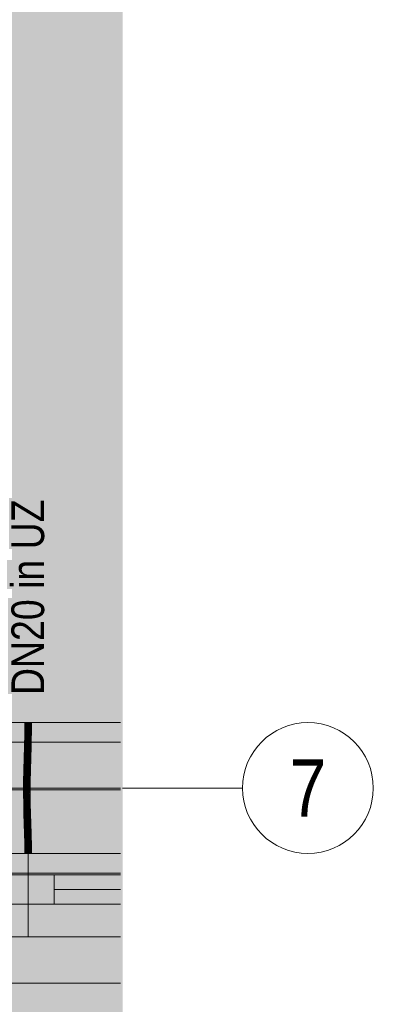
# Model space of a CAD drawing. Extents: x -620 to 300, y 62 to 1107.
# Tile 38 of 109: x 70 to 92, y 198 to 258. Entities that reach past the tile are written whole.
import ezdxf
from ezdxf.enums import TextEntityAlignment as Align
from ezdxf.lldxf.tags import DXFTag

# ---------------------------------------------------------------- set-up
doc = ezdxf.new("R2010")
doc.units = 0
doc.layers.get('0').update_dxf_attribs({"lineweight": 35})
for name, color, linetype, lineweight, true_color in [('30 -33 Aussenwände- 7 Fassade_ Elemente', 7, 'Continuous', 9, 0x00aacc), ('30 -35 Decken- 1 Konstruktion-Träger- Stahlbeton', 7, 'grob-A06G9G5Q8I', 13, 0x33aa00), ('E_Leerrohr 20', 7, 'Continuous', 13, 0xcc0099), ('E_Leerrohr 20-Shading', 7, 'Continuous', 13, 0xcc0099), ('iwb_Layout Achsbezeichung', 1, 'Continuous', 13, 0xff0000), ('iwb_Layout BA_Markierung', 7, 'Continuous', 9, 0xbadcdc)]:
    doc.layers.add(name, color=color, linetype=linetype, lineweight=lineweight, true_color=true_color)
doc.layers.add('70 -71 Achsen- 1 Gebäudeachsen', color=7, linetype='STRICHPUNKT2-A06G9G5P8I', lineweight=18)
doc.layers.add('Detailelementbeschriftung', color=7, linetype='Continuous', lineweight=9)
doc.layers.add('iwb_Schraffur_Unterzug', color=7, linetype='Continuous', lineweight=5, true_color=0xffffcc, plot=False)
doc.styles.get("Standard").update_dxf_attribs({"font": 'ARIALN.TTF'})
tags = doc.linetypes.add('grob-A06G9G5Q8I', pattern=[14, 3, -8, 3]).pattern_tags.tags
tags[8:9] = [DXFTag(74, 4), DXFTag(75, 0), DXFTag(340, '0'), DXFTag(46, 0.0), DXFTag(50, 0.0), DXFTag(44, 0.0), DXFTag(45, 0.0)]
tags[6:7] = [DXFTag(74, 4), DXFTag(75, 0), DXFTag(340, '0'), DXFTag(46, 0.0), DXFTag(50, 0.0), DXFTag(44, 0.0), DXFTag(45, 0.0)]
tags[4:5] = [DXFTag(74, 4), DXFTag(75, 0), DXFTag(340, '0'), DXFTag(46, 0.0), DXFTag(50, 0.0), DXFTag(44, 0.0), DXFTag(45, 0.0)]
tags = doc.linetypes.add('STRICHPUNKT2', pattern=[12.7, 6.35, -3.175, 0, -3.175]).pattern_tags.tags
tags[10:11] = [DXFTag(74, 4), DXFTag(75, 0), DXFTag(340, '0'), DXFTag(46, 0.0), DXFTag(50, 0.0), DXFTag(44, 0.0), DXFTag(45, 0.0)]
tags[8:9] = [DXFTag(74, 4), DXFTag(75, 0), DXFTag(340, '0'), DXFTag(46, 0.0), DXFTag(50, 0.0), DXFTag(44, 0.0), DXFTag(45, 0.0)]
tags[6:7] = [DXFTag(74, 4), DXFTag(75, 0), DXFTag(340, '0'), DXFTag(46, 0.0), DXFTag(50, 0.0), DXFTag(44, 0.0), DXFTag(45, 0.0)]
tags[4:5] = [DXFTag(74, 4), DXFTag(75, 0), DXFTag(340, '0'), DXFTag(46, 0.0), DXFTag(50, 0.0), DXFTag(44, 0.0), DXFTag(45, 0.0)]
tags = doc.linetypes.add('STRICHPUNKT2-A06G9G5P8I', pattern=[12.7, 6.35, -3.175, 0, -3.175]).pattern_tags.tags
tags[10:11] = [DXFTag(74, 4), DXFTag(75, 0), DXFTag(340, '0'), DXFTag(46, 0.0), DXFTag(50, 0.0), DXFTag(44, 0.0), DXFTag(45, 0.0)]
tags[8:9] = [DXFTag(74, 4), DXFTag(75, 0), DXFTag(340, '0'), DXFTag(46, 0.0), DXFTag(50, 0.0), DXFTag(44, 0.0), DXFTag(45, 0.0)]
tags[6:7] = [DXFTag(74, 4), DXFTag(75, 0), DXFTag(340, '0'), DXFTag(46, 0.0), DXFTag(50, 0.0), DXFTag(44, 0.0), DXFTag(45, 0.0)]
tags[4:5] = [DXFTag(74, 4), DXFTag(75, 0), DXFTag(340, '0'), DXFTag(46, 0.0), DXFTag(50, 0.0), DXFTag(44, 0.0), DXFTag(45, 0.0)]

# ---------------------------------------------------------------- blocks, each defined once
blk = doc.blocks.new('Shading-A06G9G4Z8I', base_point=(70.896, 211.305))
at = {"layer": 'E_Leerrohr 20-Shading', "color": 223, "true_color": 0xc67fb4}
for points in [[(70.679, 214.931), (70.621, 214.931), (70.673, 214.208), (70.614, 214.209)], [(70.976, 214.931), (70.962, 214.931), (70.968, 214.204), (70.956, 214.204)], [(70.976, 214.931), (70.968, 214.204), (70.997, 214.931), (70.986, 214.204)], [(70.997, 214.931), (70.986, 214.204), (71.007, 214.931), (70.995, 214.204)], [(70.995, 214.204), (71.01, 214.203), (71.007, 214.931), (71.021, 214.931)], [(71.01, 214.203), (71.014, 214.203), (71.021, 214.931)], [(70.673, 214.208), (70.614, 214.209), (70.656, 213.485), (70.599, 213.486)], [(70.658, 213.485), (70.673, 214.208), (70.656, 213.485)], [(70.968, 214.204), (70.956, 214.204), (70.948, 213.478), (70.94, 213.478)], [(70.964, 214.068), (70.948, 213.478), (70.949, 213.478)], [(70.986, 214.204), (70.949, 213.478), (70.964, 213.478)], [(70.986, 214.204), (70.968, 214.204), (70.949, 213.478), (70.964, 214.068)], [(70.986, 214.204), (70.964, 213.478), (70.995, 214.204), (70.972, 213.477)], [(70.972, 213.477), (70.984, 213.477), (70.995, 214.204), (71.01, 214.203)], [(70.984, 213.477), (70.999, 213.477), (71.01, 214.203), (71.014, 214.203)], [(70.656, 213.485), (70.599, 213.486), (70.633, 212.761), (70.579, 212.762)], [(70.633, 212.761), (70.637, 212.76), (70.656, 213.485), (70.658, 213.485)], [(70.637, 212.76), (70.638, 212.76), (70.658, 213.485)], [(70.948, 213.478), (70.94, 213.478), (70.923, 212.753), (70.921, 212.753)], [(70.949, 213.478), (70.948, 213.478), (70.926, 212.753), (70.923, 212.753)], [(70.964, 213.478), (70.949, 213.478), (70.937, 212.752), (70.926, 212.753)], [(70.964, 213.478), (70.937, 212.752), (70.972, 213.477), (70.944, 212.752)], [(70.944, 212.752), (70.95, 212.752), (70.972, 213.477), (70.984, 213.477)], [(70.95, 212.752), (70.979, 212.751), (70.984, 213.477), (70.999, 213.477)], [(70.56, 212.036), (70.625, 212.486), (70.579, 212.762), (70.633, 212.761)], [(70.633, 212.761), (70.625, 212.486), (70.637, 212.76), (70.631, 212.525)], [(70.631, 212.525), (70.632, 212.534), (70.637, 212.76), (70.638, 212.76)], [(70.923, 212.753), (70.921, 212.753), (70.914, 212.491)], [(70.917, 212.459), (70.918, 212.62), (70.914, 212.485)], [(70.918, 212.62), (70.914, 212.491), (70.914, 212.485)], [(70.937, 212.752), (70.926, 212.753), (70.924, 212.392), (70.917, 212.459)], [(70.917, 212.459), (70.926, 212.753), (70.918, 212.62), (70.923, 212.753)], [(70.937, 212.752), (70.924, 212.392), (70.944, 212.752), (70.928, 212.347)], [(70.928, 212.347), (70.931, 212.322), (70.944, 212.752), (70.95, 212.752)], [(70.931, 212.322), (70.96, 212.027), (70.95, 212.752), (70.979, 212.751)], [(70.61, 212.035), (70.56, 212.036), (70.587, 211.309), (70.547, 211.309)], [(70.61, 212.035), (70.616, 212.165), (70.56, 212.036), (70.625, 212.486)], [(70.605, 211.309), (70.619, 212.035), (70.587, 211.309), (70.61, 212.035)], [(70.619, 212.035), (70.632, 212.534), (70.61, 212.035)], [(70.625, 212.486), (70.616, 212.165), (70.631, 212.525), (70.629, 212.471)], [(70.629, 212.471), (70.632, 212.534), (70.631, 212.525)], [(70.891, 211.306), (70.911, 212.029), (70.888, 211.306), (70.904, 212.029)], [(70.904, 212.029), (70.902, 212.029), (70.888, 211.306)], [(70.891, 211.306), (70.916, 212.028), (70.911, 212.029)], [(70.891, 211.306), (70.895, 211.305), (70.916, 212.028), (70.905, 211.633)], [(70.896, 211.305), (70.947, 211.305), (70.918, 212.028), (70.96, 212.027)], [(70.896, 211.305), (70.918, 212.028), (70.905, 211.633)], [(70.914, 212.485), (70.914, 212.491), (70.902, 212.029)], [(70.904, 212.029), (70.917, 212.459), (70.902, 212.029), (70.914, 212.485)], [(70.924, 212.392), (70.917, 212.459), (70.911, 212.029), (70.904, 212.029)], [(70.905, 211.633), (70.918, 212.028), (70.916, 212.028)], [(70.924, 212.392), (70.911, 212.029), (70.928, 212.347), (70.916, 212.028)], [(70.916, 212.028), (70.918, 212.028), (70.928, 212.347), (70.931, 212.322)], [(70.918, 212.028), (70.96, 212.027), (70.931, 212.322)], [(70.895, 211.305), (70.896, 211.305), (70.905, 211.633)], [(70.581, 210.582), (70.584, 210.948), (70.544, 210.582), (70.545, 210.949)], [(70.584, 210.948), (70.587, 211.309), (70.545, 210.949), (70.547, 211.309)], [(70.602, 210.582), (70.605, 211.309), (70.581, 210.582), (70.587, 211.309)], [(70.891, 211.306), (70.888, 211.306), (70.886, 210.78)], [(70.89, 211.159), (70.886, 210.78), (70.887, 210.863)], [(70.888, 210.642), (70.887, 210.863), (70.886, 210.751)], [(70.887, 210.863), (70.886, 210.78), (70.886, 210.751)], [(70.888, 210.943), (70.887, 210.863), (70.889, 210.943)], [(70.888, 210.642), (70.891, 210.943), (70.887, 210.863), (70.889, 210.943)], [(70.895, 211.305), (70.891, 211.306), (70.888, 210.943), (70.89, 211.159)], [(70.895, 211.305), (70.888, 210.943), (70.889, 210.943)], [(70.892, 210.943), (70.888, 210.642), (70.892, 210.943), (70.889, 210.583)], [(70.891, 210.943), (70.888, 210.642), (70.892, 210.943)], [(70.891, 210.943), (70.895, 211.305), (70.889, 210.943)], [(70.892, 210.943), (70.889, 210.583), (70.892, 210.943)], [(70.892, 210.943), (70.889, 210.583), (70.945, 210.942), (70.944, 210.583)], [(70.892, 211.016), (70.895, 211.305), (70.892, 210.943), (70.891, 210.943)], [(70.896, 211.305), (70.892, 210.943), (70.947, 211.305), (70.945, 210.942)], [(70.892, 211.016), (70.892, 210.943), (70.896, 211.305), (70.892, 210.943)], [(70.896, 211.305), (70.895, 211.305), (70.892, 211.016)], [(70.892, 211.016), (70.892, 210.943), (70.892, 210.943)], [(70.581, 210.582), (70.544, 210.582), (70.595, 209.971), (70.552, 209.97)], [(70.61, 209.971), (70.602, 210.582), (70.595, 209.971), (70.581, 210.582)], [(70.886, 210.78), (70.885, 210.583), (70.886, 210.751)], [(70.885, 210.583), (70.888, 210.583), (70.886, 210.751), (70.888, 210.642)], [(70.888, 210.583), (70.889, 210.583), (70.888, 210.642)], [(70.903, 209.977), (70.889, 210.583), (70.893, 209.977), (70.888, 210.583)], [(70.951, 209.978), (70.944, 210.583), (70.903, 209.977), (70.889, 210.583)], [(70.595, 209.971), (70.552, 209.97), (70.62, 209.362), (70.566, 209.36)], [(70.625, 209.362), (70.61, 209.971), (70.62, 209.362), (70.595, 209.971)], [(70.903, 209.977), (70.893, 209.977), (70.928, 209.37), (70.908, 209.369)], [(70.966, 209.371), (70.951, 209.978), (70.928, 209.37), (70.903, 209.977)], [(70.566, 209.36), (70.588, 209.192), (70.62, 209.362), (70.629, 209.193)], [(70.588, 209.192), (70.566, 209.36), (70.571, 209.192)], [(70.585, 208.751), (70.643, 208.753), (70.571, 209.192), (70.588, 209.192)], [(70.588, 209.192), (70.643, 208.753), (70.629, 209.193), (70.632, 209.123)], [(70.632, 209.123), (70.625, 209.362), (70.62, 209.362)], [(70.937, 209.195), (70.928, 209.37), (70.913, 209.195), (70.908, 209.369)], [(70.959, 208.762), (70.937, 209.195), (70.926, 208.761), (70.913, 209.195)], [(70.972, 209.196), (70.966, 209.371), (70.937, 209.195), (70.928, 209.37)], [(70.959, 208.762), (70.984, 208.763), (70.937, 209.195), (70.972, 209.196)], [(70.643, 208.753), (70.585, 208.751), (70.661, 208.145), (70.602, 208.143)], [(70.959, 208.762), (70.926, 208.761), (70.989, 208.153), (70.943, 208.152)], [(71.002, 208.154), (70.984, 208.763), (70.989, 208.153), (70.959, 208.762)], [(70.661, 208.145), (70.602, 208.143), (70.673, 207.538), (70.615, 207.537)], [(70.674, 207.538), (70.661, 208.145), (70.673, 207.538), (70.661, 208.145)], [(70.989, 208.153), (70.943, 208.152), (71.012, 207.543), (70.957, 207.542)], [(71.015, 207.543), (71.002, 208.154), (71.012, 207.543), (70.989, 208.153)], [(70.673, 207.538), (70.615, 207.537), (70.676, 206.931), (70.621, 206.931)], [(70.679, 206.931), (70.674, 207.538), (70.676, 206.931), (70.673, 207.538)], [(71.021, 206.931), (71.012, 207.543), (70.962, 206.931), (70.957, 207.542)], [(71.021, 206.931), (71.015, 207.543), (71.012, 207.543)]]:
    blk.add_solid(points, dxfattribs=at)
at = {"layer": 'E_Leerrohr 20-Shading', "color": 231, "true_color": 0xe17fc9}
for points in [[(70.786, 214.931), (70.679, 214.931), (70.786, 214.207), (70.673, 214.208)], [(70.814, 214.206), (70.821, 214.931), (70.786, 214.207), (70.786, 214.931)], [(70.821, 214.931), (70.814, 214.206), (70.819, 214.206)], [(70.819, 214.206), (70.825, 214.206), (70.821, 214.931)], [(70.825, 214.206), (70.956, 214.204), (70.821, 214.931), (70.962, 214.931)], [(70.718, 214.208), (70.673, 214.208), (70.721, 213.483), (70.658, 213.485)], [(70.781, 213.482), (70.786, 214.207), (70.721, 213.483), (70.718, 214.208)], [(70.799, 213.481), (70.814, 214.206), (70.781, 213.482), (70.786, 214.207)], [(70.814, 214.206), (70.799, 213.481), (70.804, 213.481)], [(70.814, 213.481), (70.819, 214.206), (70.804, 213.481), (70.814, 214.206)], [(70.814, 213.481), (70.836, 213.481), (70.819, 214.206), (70.825, 214.206)], [(70.836, 213.481), (70.94, 213.478), (70.825, 214.206), (70.956, 214.204)], [(70.721, 213.483), (70.658, 213.485), (70.722, 212.758), (70.638, 212.76)], [(70.722, 212.758), (70.766, 212.757), (70.721, 213.483), (70.778, 213.482)], [(70.766, 212.757), (70.775, 212.757), (70.778, 213.482), (70.781, 213.482)], [(70.779, 212.757), (70.799, 213.481), (70.775, 212.757), (70.781, 213.482)], [(70.814, 213.481), (70.799, 213.481), (70.809, 212.756), (70.779, 212.757)], [(70.809, 212.756), (70.85, 212.755), (70.814, 213.481), (70.836, 213.481)], [(70.85, 212.755), (70.921, 212.753), (70.836, 213.481), (70.94, 213.478)], [(70.638, 212.76), (70.632, 212.534), (70.722, 212.758), (70.723, 212.675)], [(70.723, 212.675), (70.632, 212.534), (70.723, 212.177)], [(70.722, 212.758), (70.723, 212.675), (70.766, 212.757), (70.766, 212.743)], [(70.766, 212.743), (70.723, 212.675), (70.755, 212.051), (70.723, 212.177)], [(70.76, 212.032), (70.775, 212.757), (70.755, 212.051), (70.766, 212.743)], [(70.775, 212.757), (70.76, 212.032), (70.772, 212.493)], [(70.766, 212.743), (70.775, 212.757), (70.766, 212.757)], [(70.772, 212.493), (70.779, 212.757), (70.775, 212.757)], [(70.807, 212.492), (70.809, 212.756), (70.772, 212.493), (70.779, 212.757)], [(70.807, 212.492), (70.855, 212.492), (70.809, 212.756), (70.85, 212.755)], [(70.855, 212.492), (70.914, 212.491), (70.85, 212.755), (70.921, 212.753)], [(70.641, 212.035), (70.619, 212.035), (70.651, 211.308), (70.605, 211.309)], [(70.632, 212.534), (70.619, 212.035), (70.641, 212.035)], [(70.641, 212.035), (70.724, 212.033), (70.632, 212.534), (70.723, 212.177)], [(70.651, 211.308), (70.728, 211.307), (70.641, 212.035), (70.724, 212.033)], [(70.723, 212.177), (70.724, 212.033), (70.755, 212.051), (70.755, 212.032)], [(70.724, 212.033), (70.728, 211.307), (70.755, 212.032), (70.747, 211.307)], [(70.747, 211.307), (70.76, 212.032), (70.755, 212.032)], [(70.764, 212.032), (70.76, 212.032), (70.75, 211.307), (70.747, 211.307)], [(70.768, 211.307), (70.778, 212.032), (70.75, 211.307), (70.764, 212.032)], [(70.755, 212.032), (70.76, 212.032), (70.755, 212.051)], [(70.772, 212.493), (70.76, 212.032), (70.775, 212.493), (70.764, 212.032)], [(70.764, 212.032), (70.778, 212.032), (70.775, 212.493), (70.786, 212.492)], [(70.799, 211.307), (70.803, 212.031), (70.768, 211.307), (70.778, 212.032)], [(70.778, 212.032), (70.803, 212.031), (70.786, 212.492), (70.807, 212.492)], [(70.799, 211.307), (70.873, 211.306), (70.803, 212.031), (70.863, 212.03)], [(70.807, 212.492), (70.803, 212.031), (70.855, 212.492), (70.863, 212.03)], [(70.863, 212.03), (70.902, 212.029), (70.855, 212.492), (70.914, 212.491)], [(70.873, 211.306), (70.888, 211.306), (70.863, 212.03), (70.902, 212.029)], [(70.651, 211.308), (70.605, 211.309), (70.653, 210.582), (70.602, 210.582)], [(70.651, 211.308), (70.652, 210.947), (70.728, 211.307), (70.732, 210.946)], [(70.652, 210.947), (70.653, 210.582), (70.732, 210.946), (70.737, 210.582)], [(70.728, 211.307), (70.732, 210.946), (70.747, 211.307), (70.745, 210.946)], [(70.737, 210.946), (70.732, 210.946), (70.74, 210.582), (70.737, 210.582)], [(70.745, 210.946), (70.737, 210.946), (70.744, 210.582), (70.74, 210.582)], [(70.764, 210.583), (70.745, 210.946), (70.744, 210.582)], [(70.764, 210.583), (70.768, 211.307), (70.745, 210.946), (70.75, 211.307)], [(70.75, 211.307), (70.747, 211.307), (70.745, 210.946)], [(70.798, 210.779), (70.799, 211.307), (70.765, 210.779), (70.768, 211.307)], [(70.799, 211.307), (70.798, 210.779), (70.873, 211.306), (70.875, 210.78)], [(70.873, 211.306), (70.875, 210.78), (70.888, 211.306), (70.886, 210.78)], [(70.653, 210.582), (70.602, 210.582), (70.648, 209.972), (70.61, 209.971)], [(70.648, 209.972), (70.75, 209.974), (70.653, 210.582), (70.737, 210.582)], [(70.737, 210.582), (70.75, 209.974), (70.74, 210.582), (70.752, 209.974)], [(70.752, 209.974), (70.744, 210.582), (70.74, 210.582)], [(70.764, 210.583), (70.744, 210.582), (70.765, 209.974), (70.752, 209.974)], [(70.764, 210.583), (70.798, 210.583), (70.765, 210.779), (70.798, 210.779)], [(70.8, 209.975), (70.798, 210.583), (70.765, 209.974), (70.764, 210.583)], [(70.875, 210.78), (70.798, 210.779), (70.873, 210.583), (70.798, 210.583)], [(70.798, 210.583), (70.8, 209.975), (70.873, 210.583), (70.857, 209.976)], [(70.857, 209.976), (70.87, 209.976), (70.873, 210.583), (70.875, 210.583)], [(70.87, 209.976), (70.893, 209.977), (70.875, 210.583), (70.885, 210.583)], [(70.875, 210.78), (70.873, 210.583), (70.875, 210.687)], [(70.873, 210.583), (70.875, 210.583), (70.875, 210.687)], [(70.875, 210.78), (70.875, 210.583), (70.886, 210.78), (70.885, 210.583)], [(70.648, 209.972), (70.61, 209.971), (70.637, 209.362), (70.625, 209.362)], [(70.637, 209.362), (70.766, 209.365), (70.648, 209.972), (70.75, 209.974)], [(70.766, 209.365), (70.752, 209.974), (70.75, 209.974)], [(70.765, 209.974), (70.752, 209.974), (70.77, 209.366), (70.766, 209.365)], [(70.805, 209.367), (70.8, 209.975), (70.77, 209.366), (70.765, 209.974)], [(70.805, 209.367), (70.859, 209.368), (70.8, 209.975), (70.87, 209.976)], [(70.859, 209.368), (70.908, 209.369), (70.87, 209.976), (70.893, 209.977)], [(70.637, 209.362), (70.625, 209.362), (70.632, 209.123)], [(70.632, 209.123), (70.784, 208.757), (70.634, 209.193), (70.771, 209.194)], [(70.784, 208.757), (70.632, 209.123), (70.643, 208.753)], [(70.771, 209.194), (70.766, 209.365), (70.634, 209.193), (70.637, 209.362)], [(70.77, 209.366), (70.766, 209.365), (70.771, 209.194)], [(70.81, 208.758), (70.805, 209.367), (70.771, 209.194), (70.77, 209.366)], [(70.81, 208.758), (70.771, 209.194), (70.784, 208.757)], [(70.81, 208.758), (70.846, 208.759), (70.805, 209.367), (70.859, 209.368)], [(70.846, 208.759), (70.926, 208.761), (70.859, 209.368), (70.908, 209.369)], [(70.784, 208.757), (70.643, 208.753), (70.802, 208.148), (70.661, 208.145)], [(70.81, 208.758), (70.784, 208.757), (70.815, 208.149), (70.802, 208.148)], [(70.815, 208.149), (70.834, 208.149), (70.81, 208.758), (70.846, 208.759)], [(70.834, 208.149), (70.943, 208.152), (70.846, 208.759), (70.926, 208.761)], [(70.67, 208.145), (70.661, 208.145), (70.674, 207.538)], [(70.815, 207.54), (70.802, 208.148), (70.674, 207.538), (70.67, 208.145)], [(70.815, 208.149), (70.802, 208.148), (70.819, 207.54), (70.815, 207.54)], [(70.819, 207.54), (70.824, 207.54), (70.815, 208.149), (70.834, 208.149)], [(70.824, 207.54), (70.957, 207.542), (70.834, 208.149), (70.943, 208.152)], [(70.815, 207.54), (70.674, 207.538), (70.821, 206.931), (70.679, 206.931)], [(70.819, 207.54), (70.815, 207.54), (70.821, 206.931)], [(70.962, 206.931), (70.957, 207.542), (70.821, 206.931), (70.819, 207.54)]]:
    blk.add_solid(points, dxfattribs=at)
blk = doc.blocks.new('Shading-A06G9G518I', base_point=(70.865, 214.143))
at = {"layer": 'E_Leerrohr 20-Shading', "color": 213, "true_color": 0xd67fc0}
for points in [[(70.491, 214.931), (70.821, 214.931), (70.491, 214.943), (70.821, 214.943)], [(70.621, 214.143), (70.821, 214.143), (70.621, 214.931), (70.821, 214.931)], [(70.821, 214.943), (70.821, 214.931), (70.886, 214.943), (70.886, 214.931)], [(70.821, 214.931), (70.821, 214.143), (70.87, 214.931), (70.865, 214.143)], [(70.865, 214.143), (71.021, 214.143), (70.87, 214.931), (71.021, 214.931)], [(71.031, 214.943), (70.886, 214.943), (71.031, 214.931), (70.886, 214.931)], [(71.092, 214.943), (71.031, 214.943), (71.092, 214.931), (71.031, 214.931)], [(71.092, 214.931), (71.151, 214.931), (71.092, 214.943), (71.151, 214.943)]]:
    blk.add_solid(points, dxfattribs=at)
blk = doc.blocks.new('Shading-A06G9G538I', base_point=(71.021, 206.931))
at = {"layer": 'E_Leerrohr 20-Shading', "color": 213, "true_color": 0xd67fc0}
for points in [[(70.821, 207.719), (70.621, 207.719), (70.821, 206.931), (70.621, 206.931)], [(71.021, 206.931), (71.021, 207.719), (70.821, 206.931), (70.826, 207.719)], [(70.826, 207.719), (70.821, 207.719), (70.821, 206.931)], [(70.821, 206.931), (70.491, 206.931), (70.821, 206.919), (70.491, 206.919)], [(70.886, 206.931), (70.821, 206.931), (70.886, 206.919), (70.821, 206.919)], [(70.886, 206.919), (71.043, 206.919), (70.886, 206.931), (71.043, 206.931)], [(71.043, 206.919), (71.151, 206.919), (71.043, 206.931), (71.151, 206.931)]]:
    blk.add_solid(points, dxfattribs=at)
blk = doc.blocks.new('Polygon-A06G9G5J8I')
at = {"color": 0, "linetype": 'ByBlock', "lineweight": -2, "ltscale": 0.13}
blk.add_solid([(41.931, 78.088), (41.764, 1075.291), (76.601, 77.995), (76.601, 1075.291)], dxfattribs=at)
blk = doc.blocks.new('Referenz-A06G9G5R8I')
at = {"layer": '30 -33 Aussenwände- 7 Fassade_ Elemente', "color": 0, "linetype": 'Continuous', "ltscale": 0.13}
for p, q in [((44.022, 214.931), (76.472, 214.931)), ((46.422, 205.631), (70.822, 205.631)), ((70.822, 205.631), (76.472, 205.631)), ((70.822, 203.831), (70.822, 205.631)), ((70.822, 203.831), (46.422, 203.831)), ((76.472, 203.831), (70.822, 203.831)), ((76.472, 198.991), (40.922, 198.991))]:
    blk.add_line(p, q, dxfattribs=at)
at = {"layer": '30 -33 Aussenwände- 7 Fassade_ Elemente', "color": 0, "linetype": 'grob-A06G9G5Q8I', "ltscale": 0.13}
for p, q in [((49.822, 213.731), (76.472, 213.731)), ((76.472, 205.731), (49.822, 205.731))]:
    blk.add_line(p, q, dxfattribs=at)
at = {"layer": '30 -33 Aussenwände- 7 Fassade_ Elemente', "color": 0}
for p, q in [((70.822, 210.831), (46.622, 210.831)), ((70.822, 210.831), (70.822, 205.631)), ((76.472, 210.831), (70.822, 210.831)), ((69.222, 205.631), (70.822, 205.631)), ((72.422, 205.631), (70.822, 205.631)), ((70.822, 205.631), (70.822, 203.831)), ((72.422, 203.831), (72.422, 205.631)), ((72.422, 205.631), (76.472, 205.631)), ((72.422, 204.731), (76.472, 204.731)), ((70.822, 203.831), (69.222, 203.831)), ((70.822, 203.831), (72.422, 203.831)), ((70.822, 201.831), (70.822, 203.831)), ((76.472, 203.831), (72.422, 203.831)), ((70.822, 201.831), (46.622, 201.831)), ((76.472, 201.831), (70.822, 201.831))]:
    blk.add_line(p, q, dxfattribs=at)
at = {"layer": '30 -33 Aussenwände- 7 Fassade_ Elemente', "color": 0, "linetype": 'Continuous', "lineweight": 18, "ltscale": 0.18}
for p, q in [((69.222, 205.631), (70.822, 205.631)), ((70.822, 203.831), (70.822, 205.631)), ((70.822, 205.631), (72.422, 205.631)), ((72.422, 205.631), (72.422, 203.831)), ((72.422, 204.731), (76.472, 204.731)), ((70.822, 203.831), (69.222, 203.831)), ((72.422, 203.831), (70.822, 203.831))]:
    blk.add_line(p, q, dxfattribs=at)
at = {"layer": '30 -35 Decken- 1 Konstruktion-Träger- Stahlbeton', "color": 0}
for p, q in [((43.522, 214.931), (76.472, 214.931)), ((43.522, 206.931), (76.472, 206.931))]:
    blk.add_line(p, q, dxfattribs=at)
at = {"layer": '70 -71 Achsen- 1 Gebäudeachsen', "color": 0, "linetype": 'STRICHPUNKT2-A06G9G5P8I', "ltscale": 0.18}
blk.add_line((-538.531, 210.931), (76.472, 210.931), dxfattribs=at)
blk = doc.blocks.new('Referenz-A06G9G5T8I')
at = {"layer": 'iwb_Schraffur_Unterzug', "linetype": 'Continuous', "ltscale": 0.13}
for points in [[(43.522, 214.931), (76.472, 214.931), (76.472, 214.39)], [(43.522, 214.931), (76.472, 214.39), (76.472, 206.931)], [(43.522, 214.931), (76.472, 206.931), (43.522, 206.931)]]:
    blk.add_solid(points, dxfattribs=at)
blk = doc.blocks.new('Enddeckel-A06G9G998I')
at = {"color": 0, "linetype": 'ByBlock', "lineweight": -2, "ltscale": 0.13}
for p, q in [((70.621, 207.719), (70.621, 206.931)), ((70.738, 207.719), (70.621, 207.719)), ((70.904, 207.719), (70.738, 207.719)), ((71.021, 207.719), (70.904, 207.719)), ((71.021, 206.931), (71.021, 207.719)), ((70.491, 206.931), (70.491, 206.919)), ((70.684, 206.931), (70.491, 206.931)), ((70.684, 206.919), (70.491, 206.919)), ((70.738, 206.931), (70.621, 206.931)), ((70.957, 206.931), (70.684, 206.931)), ((70.957, 206.919), (70.684, 206.919)), ((70.904, 206.931), (70.738, 206.931)), ((71.021, 206.931), (70.904, 206.931)), ((71.151, 206.931), (70.957, 206.931)), ((71.151, 206.919), (70.957, 206.919)), ((71.151, 206.919), (71.151, 206.931))]:
    blk.add_line(p, q, dxfattribs=at)
at = {"color": 0, "linetype": 'STRICHPUNKT2', "lineweight": 5, "ltscale": 0.13}
blk.add_line((70.821, 206.931), (70.821, 207.719), dxfattribs=at)
blk = doc.blocks.new('Enddeckel-A06G9G9B8I')
at = {"color": 0, "linetype": 'ByBlock', "lineweight": -2, "ltscale": 0.13}
for p, q in [((70.491, 214.943), (70.491, 214.931)), ((70.491, 214.943), (70.684, 214.943)), ((70.491, 214.931), (70.684, 214.931)), ((70.621, 214.931), (70.621, 214.143)), ((70.621, 214.931), (70.738, 214.931)), ((70.684, 214.943), (70.957, 214.943)), ((70.684, 214.931), (70.957, 214.931)), ((70.738, 214.931), (70.904, 214.931)), ((70.904, 214.931), (71.021, 214.931)), ((70.957, 214.943), (71.151, 214.943)), ((70.957, 214.931), (71.151, 214.931)), ((71.021, 214.143), (71.021, 214.931)), ((71.151, 214.931), (71.151, 214.943)), ((70.621, 214.143), (70.738, 214.143)), ((70.738, 214.143), (70.904, 214.143)), ((70.904, 214.143), (71.021, 214.143))]:
    blk.add_line(p, q, dxfattribs=at)
at = {"color": 0, "linetype": 'STRICHPUNKT2', "lineweight": 5, "ltscale": 0.13}
blk.add_line((70.821, 214.931), (70.821, 214.143), dxfattribs=at)
blk = doc.blocks.new('Flexrohr-A06G9G9D8I')
at = {"color": 0, "linetype": 'ByBlock', "lineweight": -2, "ltscale": 0.13}
for p, q in [((70.621, 214.931), (70.614, 214.209)), ((70.621, 214.931), (71.021, 214.931)), ((70.629, 214.533), (71.005, 214.53)), ((71.021, 214.931), (71.014, 214.203)), ((70.614, 214.209), (70.599, 213.486)), ((70.625, 214.134), (71.001, 214.128)), ((71.014, 214.203), (70.999, 213.477)), ((70.599, 213.486), (70.579, 212.762)), ((70.607, 213.336), (70.983, 213.327)), ((70.616, 213.735), (70.992, 213.727)), ((70.999, 213.477), (70.979, 212.751)), ((70.579, 212.762), (70.56, 212.036)), ((70.596, 212.937), (70.972, 212.927)), ((70.979, 212.751), (70.96, 212.027)), ((70.56, 212.036), (70.547, 211.309)), ((70.575, 212.136), (70.951, 212.128)), ((70.586, 212.537), (70.961, 212.527)), ((70.96, 212.027), (70.947, 211.305)), ((70.567, 211.735), (70.943, 211.729)), ((70.547, 211.309), (70.544, 210.582)), ((70.557, 210.933), (70.933, 210.931)), ((70.559, 211.334), (70.935, 211.33)), ((70.947, 211.305), (70.944, 210.583)), ((70.544, 210.582), (70.552, 209.97)), ((70.556, 210.531), (70.932, 210.533)), ((70.944, 210.583), (70.951, 209.978)), ((70.552, 209.97), (70.566, 209.36)), ((70.561, 210.129), (70.937, 210.135)), ((70.569, 209.728), (70.945, 209.736)), ((70.951, 209.978), (70.966, 209.371)), ((70.566, 209.36), (70.585, 208.751)), ((70.579, 209.327), (70.955, 209.337)), ((70.966, 209.371), (70.984, 208.763)), ((70.585, 208.751), (70.602, 208.143)), ((70.591, 208.927), (70.967, 208.938)), ((70.603, 208.527), (70.979, 208.538)), ((70.984, 208.763), (71.002, 208.154)), ((70.602, 208.143), (70.615, 207.537)), ((70.614, 208.128), (70.99, 208.138)), ((71.002, 208.154), (71.015, 207.543)), ((70.615, 207.537), (70.621, 206.931)), ((70.623, 207.729), (70.999, 207.736)), ((70.629, 207.331), (71.005, 207.335)), ((71.015, 207.543), (71.021, 206.931)), ((70.621, 206.931), (71.021, 206.931)), ((70.633, 206.933), (71.009, 206.933))]:
    blk.add_line(p, q, dxfattribs=at)
blk = doc.blocks.new('Einzeiliger Text-A06G9G9F8I')
at = {"color": 0, "lineweight": -2, "insert": (69.801, 216.62), "char_height": 2, "attachment_point": 1, "rotation": 90}
blk.add_mtext('{\\fArial Narrow;DN20 in UZ}', dxfattribs=at)

msp = doc.modelspace()

# ---------------------------------------------------------------- linework, layer by layer
at = {"layer": 'iwb_Layout Achsbezeichung', "linetype": 'STRICHPUNKT2', "lineweight": 13, "ltscale": 0.39}
msp.add_line((76.601, 210.931), (83.937, 210.931), dxfattribs=at)
at = {"layer": 'iwb_Layout Achsbezeichung', "ltscale": 0.39, "extrusion": (0, 0, -1)}
msp.add_circle((-87.937, 210.931), 4, dxfattribs=at)

# ---------------------------------------------------------------- block references
at = {"color": 8, "lineweight": 25, "ltscale": 0.25, "true_color": 0x808080}
for name in ['Referenz-A06G9G5R8I', 'Referenz-A06G9G5T8I']:
    msp.add_blockref(name, (0, 0), dxfattribs=at)
at = {"layer": 'Detailelementbeschriftung', "ltscale": 0.13}
msp.add_blockref('Einzeiliger Text-A06G9G9F8I', (0, 0), dxfattribs=at)
at = {"layer": 'E_Leerrohr 20'}
for name, p in [('Shading-A06G9G518I', (70.865, 214.143)), ('Shading-A06G9G4Z8I', (70.896, 211.305)), ('Shading-A06G9G538I', (71.021, 206.931))]:
    msp.add_blockref(name, p, dxfattribs=at)
at = {"layer": 'E_Leerrohr 20', "ltscale": 0.13}
for name in ['Enddeckel-A06G9G9B8I', 'Flexrohr-A06G9G9D8I', 'Enddeckel-A06G9G998I']:
    msp.add_blockref(name, (0, 0), dxfattribs=at)
at = {"layer": 'iwb_Layout BA_Markierung', "ltscale": 0.13}
msp.add_blockref('Polygon-A06G9G5J8I', (0, 0), dxfattribs=at)

# ---------------------------------------------------------------- texts
at = {"layer": 'iwb_Layout Achsbezeichung', "ltscale": 0.39}
msp.add_text('7', height=3.5, dxfattribs=at).set_placement((87.937, 210.931), align=Align.MIDDLE_CENTER)

doc.saveas('drawing.dxf')
